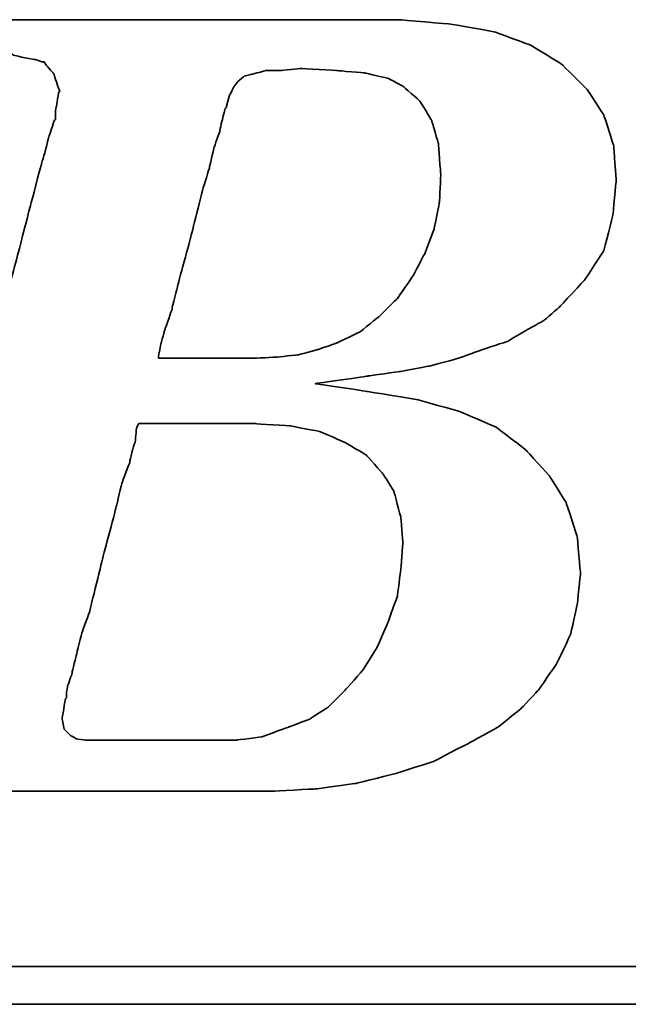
# Model space of a CAD drawing. Header units: millimetres. Extents: x 148 to 541, y 116 to 236.
# Tile 33 of 55: x 439 to 441.06, y 152.03 to 155.35. Entities that reach past the tile are written whole.
import ezdxf

# ---------------------------------------------------------------- set-up
doc = ezdxf.new("R2010")
doc.units = ezdxf.units.MM
doc.header["$LTSCALE"] = 0.1
doc.layers.add('DIM', color=4, linetype='CONTINUOUS')
doc.layers.add('layer 1', color=7, linetype='CONTINUOUS')

# ---------------------------------------------------------------- blocks, each defined once
blk = doc.blocks.new('TBI MOTION logo(完整正式版)')
at = {"layer": 'layer 1', "color": 22, "lineweight": 35}
for points, knots in [([(-64.65375, -6.86375), (-64.65375, -6.86375), (-64.84375, -7.29625), (-64.84375, -7.29625), (-64.84375, -7.29625), (-64.84375, -7.29625), (-64.86875, -7.34375), (-64.86875, -7.34375), (-64.86875, -7.34375), (-64.86875, -7.34375), (-64.86875, -7.36875), (-64.86875, -7.36875), (-64.86875, -7.36875), (-64.86875, -7.36875), (-65.15375, -7.65375), (-65.15375, -7.65375), (-65.15375, -7.65375), (-65.15375, -7.65375), (-65.17875, -7.65375), (-65.17875, -7.65375), (-65.17875, -7.65375), (-65.17875, -7.65375), (-65.20375, -7.67875), (-65.20375, -7.67875), (-65.20375, -7.67875), (-65.20375, -7.67875), (-65.58875, -7.87125), (-65.58875, -7.87125), (-65.58875, -7.87125), (-65.58875, -7.87125), (-65.63375, -7.87125), (-65.63375, -7.87125), (-65.63375, -7.87125), (-65.63375, -7.87125), (-65.65875, -7.89375), (-65.65875, -7.89375), (-65.65875, -7.89375), (-65.65875, -7.89375), (-66.09375, -7.94375), (-66.09375, -7.94375), (-66.09375, -7.94375), (-66.09375, -7.94375), (-66.11375, -7.94375), (-66.11375, -7.94375), (-66.11375, -7.94375), (-66.11375, -7.94375), (-66.16375, -7.94375), (-66.16375, -7.94375), (-66.16375, -7.94375), (-66.16375, -7.94375), (-66.30875, -7.94375), (-66.30875, -7.94375), (-66.30875, -7.94375), (-66.30875, -7.94375), (-66.69375, -7.94375), (-66.69375, -7.94375), (-66.69375, -7.94375), (-66.69375, -7.94375), (-67.07375, -7.94375), (-67.07375, -7.94375), (-67.07375, -7.94375), (-67.07375, -7.94375), (-67.12375, -7.94375), (-67.12375, -7.94375), (-67.12375, -7.94375), (-67.12375, -7.94375), (-67.12375, -7.96625), (-67.12375, -7.96625), (-67.12375, -7.96625), (-67.12375, -7.96625), (-67.14875, -7.99125), (-67.14875, -7.99125), (-67.14875, -7.99125), (-67.14875, -7.99125), (-67.24375, -8.34875), (-67.24375, -8.34875), (-67.24375, -8.34875), (-67.24375, -8.34875), (-67.31375, -8.68625), (-67.31375, -8.68625), (-67.31375, -8.68625), (-67.31375, -8.68625), (-67.26875, -8.68625), (-67.26875, -8.68625), (-67.26875, -8.68625), (-67.26875, -8.68625), (-67.07375, -8.68625), (-67.07375, -8.68625), (-67.07375, -8.68625), (-67.07375, -8.68625), (-66.54875, -8.68625), (-66.54875, -8.68625), (-66.54875, -8.68625), (-66.54875, -8.68625), (-65.82625, -8.68625), (-65.82625, -8.68625), (-65.82625, -8.68625), (-65.82625, -8.68625), (-65.01375, -8.68625), (-65.01375, -8.68625), (-65.01375, -8.68625), (-65.01375, -8.68625), (-64.05375, -8.68625), (-64.05375, -8.68625), (-64.05375, -8.68625), (-64.05375, -8.68625), (-62.08375, -8.68625), (-62.08375, -8.68625), (-62.08375, -8.68625), (-62.08375, -8.68625), (-60.06875, -8.68625), (-60.06875, -8.68625), (-60.06875, -8.68625), (-60.06875, -8.68625), (-59.10875, -8.68625), (-59.10875, -8.68625), (-59.10875, -8.68625), (-59.10875, -8.68625), (-58.29375, -8.68625), (-58.29375, -8.68625), (-58.29375, -8.68625), (-58.29375, -8.68625), (-57.57375, -8.68625), (-57.57375, -8.68625), (-57.57375, -8.68625), (-57.57375, -8.68625), (-57.04875, -8.68625), (-57.04875, -8.68625), (-57.04875, -8.68625), (-57.04875, -8.68625), (-56.85375, -8.68625), (-56.85375, -8.68625), (-56.85375, -8.68625), (-56.85375, -8.68625), (-56.70875, -8.68625), (-56.70875, -8.68625), (-56.70875, -8.68625), (-56.70875, -8.68625), (-56.61375, -8.68625), (-56.61375, -8.68625), (-56.61375, -8.68625), (-56.61375, -8.68625), (-56.56875, -8.68625), (-56.56875, -8.68625), (-56.56875, -8.68625), (-56.56875, -8.68625), (-55.65375, -8.63875), (-55.65375, -8.63875), (-55.65375, -8.63875), (-55.65375, -8.63875), (-54.76875, -8.51875), (-54.76875, -8.51875), (-54.76875, -8.51875), (-54.76875, -8.51875), (-53.90375, -8.30375), (-53.90375, -8.30375), (-53.90375, -8.30375), (-53.90375, -8.30375), (-53.08875, -8.03875), (-53.08875, -8.03875), (-53.08875, -8.03875), (-53.08875, -8.03875), (-52.34375, -7.65375), (-52.34375, -7.65375), (-52.34375, -7.65375), (-52.34375, -7.65375), (-51.69875, -7.29625), (-51.69875, -7.29625), (-51.69875, -7.29625), (-51.69875, -7.29625), (-51.21875, -6.91125), (-51.21875, -6.91125), (-51.21875, -6.91125), (-51.21875, -6.91125), (-50.83375, -6.50375), (-50.83375, -6.50375), (-50.83375, -6.50375), (-50.83375, -6.50375), (-50.44875, -5.94875), (-50.44875, -5.94875), (-50.44875, -5.94875), (-50.44875, -5.94875), (-50.13875, -5.30375), (-50.13875, -5.30375), (-50.13875, -5.30375), (-50.13875, -5.30375), (-49.99375, -4.65375), (-49.99375, -4.65375), (-49.99375, -4.65375), (-49.99375, -4.65375), (-49.92375, -3.98375), (-49.92375, -3.98375), (-49.92375, -3.98375), (-49.92375, -3.98375), (-49.99375, -3.19374), (-49.99375, -3.19374), (-49.99375, -3.19374), (-49.99375, -3.19374), (-50.23374, -2.44874), (-50.23374, -2.44874), (-50.23374, -2.44874), (-50.23374, -2.44874), (-50.59375, -1.87374), (-50.59375, -1.87374), (-50.59375, -1.87374), (-50.59375, -1.87374), (-51.09875, -1.31874), (-51.09875, -1.31874), (-51.09875, -1.31874), (-51.09875, -1.31874), (-51.74375, -0.81875), (-51.74375, -0.81875), (-51.74375, -0.81875), (-51.74375, -0.81875), (-52.53875, -0.48125), (-52.53875, -0.48125), (-52.53875, -0.48125), (-52.53875, -0.48125), (-53.47375, -0.21875), (-53.47375, -0.21875), (-53.47375, -0.21875), (-53.47375, -0.21875), (-54.52875, -0.04874), (-54.52875, -0.04874), (-54.52875, -0.04874), (-54.52875, -0.04874), (-55.65375, 0.12125), (-55.65375, 0.12125), (-55.65375, 0.12125), (-55.65375, 0.12125), (-54.50375, 0.28624), (-54.50375, 0.28624), (-54.50375, 0.28624), (-54.50375, 0.28624), (-53.83375, 0.38124), (-53.83375, 0.38124), (-53.83375, 0.38124), (-53.83375, 0.38124), (-53.18375, 0.50125), (-53.18375, 0.50125), (-53.18375, 0.50125), (-53.18375, 0.50125), (-52.55875, 0.66874), (-52.55875, 0.66874), (-52.55875, 0.66874), (-52.55875, 0.66874), (-52.03375, 0.86124), (-52.03375, 0.86124), (-52.03375, 0.86124), (-52.03375, 0.86124), (-51.50374, 1.03124), (-51.50374, 1.03124), (-51.50374, 1.03124), (-51.50374, 1.03124), (-51.09875, 1.27125), (-51.09875, 1.27125), (-51.09875, 1.27125), (-51.09875, 1.27125), (-50.71375, 1.48624), (-50.71375, 1.48624), (-50.71375, 1.48624), (-50.71375, 1.48624), (-50.37625, 1.77625), (-50.37625, 1.77625), (-50.37625, 1.77625), (-50.37625, 1.77625), (-49.82375, 2.37625), (-49.82375, 2.37625), (-49.82375, 2.37625), (-49.82375, 2.37625), (-49.41875, 2.99625), (-49.41875, 2.99625), (-49.41875, 2.99625), (-49.41875, 2.99625), (-49.22375, 3.76625), (-49.22375, 3.76625), (-49.22375, 3.76625), (-49.22375, 3.76625), (-49.15375, 4.50874), (-49.15375, 4.50874), (-49.15375, 4.50874), (-49.15375, 4.50874), (-49.20375, 5.25125), (-49.20375, 5.25125), (-49.20375, 5.25125), (-49.20375, 5.25125), (-49.41875, 5.92625), (-49.41875, 5.92625), (-49.41875, 5.92625), (-49.41875, 5.92625), (-49.77875, 6.47625), (-49.77875, 6.47625), (-49.77875, 6.47625), (-49.77875, 6.47625), (-50.33125, 7.02624), (-50.33125, 7.02624), (-50.33125, 7.02624), (-50.33125, 7.02624), (-51.00125, 7.43625), (-51.00125, 7.43625), (-51.00125, 7.43625), (-51.00125, 7.43625), (-51.79375, 7.72625), (-51.79375, 7.72625), (-51.79375, 7.72625), (-51.79375, 7.72625), (-52.72875, 7.89124), (-52.72875, 7.89124), (-52.72875, 7.89124), (-52.72875, 7.89124), (-53.83375, 7.98625), (-53.83375, 7.98625), (-53.83375, 7.98625), (-53.83375, 7.98625), (-53.92875, 7.98625), (-53.92875, 7.98625), (-53.92875, 7.98625), (-53.92875, 7.98625), (-54.26375, 7.98625), (-54.26375, 7.98625), (-54.26375, 7.98625), (-54.26375, 7.98625), (-54.74375, 7.98625), (-54.74375, 7.98625), (-54.74375, 7.98625), (-54.74375, 7.98625), (-55.36875, 7.98625), (-55.36875, 7.98625), (-55.36875, 7.98625), (-55.36875, 7.98625), (-56.13375, 7.98625), (-56.13375, 7.98625), (-56.13375, 7.98625), (-56.13375, 7.98625), (-56.94875, 7.98625), (-56.94875, 7.98625), (-56.94875, 7.98625), (-56.94875, 7.98625), (-58.77625, 7.98625), (-58.77625, 7.98625), (-58.77625, 7.98625), (-58.77625, 7.98625), (-60.59875, 7.98625), (-60.59875, 7.98625), (-60.59875, 7.98625), (-60.59875, 7.98625), (-61.41375, 7.98625), (-61.41375, 7.98625), (-61.41375, 7.98625), (-61.41375, 7.98625), (-62.17875, 7.98625), (-62.17875, 7.98625), (-62.17875, 7.98625), (-62.17875, 7.98625), (-62.80375, 7.98625), (-62.80375, 7.98625), (-62.80375, 7.98625), (-62.80375, 7.98625), (-63.30625, 7.98625), (-63.30625, 7.98625), (-63.30625, 7.98625), (-63.30625, 7.98625), (-63.57375, 7.98625), (-63.57375, 7.98625), (-63.57375, 7.98625), (-63.57375, 7.98625), (-63.57375, 7.96375), (-63.57375, 7.96375), (-63.57375, 7.96375), (-63.57375, 7.96375), (-63.59875, 7.94125), (-63.59875, 7.94125), (-63.59875, 7.94125), (-63.59875, 7.94125), (-63.69375, 7.55625), (-63.69375, 7.55625), (-63.69375, 7.55625), (-63.69375, 7.55625), (-63.76375, 7.24624), (-63.76375, 7.24624), (-63.76375, 7.24624), (-63.76375, 7.24624), (-63.23875, 7.24624), (-63.23875, 7.24624), (-63.23875, 7.24624), (-63.23875, 7.24624), (-62.75875, 7.24624), (-62.75875, 7.24624), (-62.75875, 7.24624), (-62.75875, 7.24624), (-62.61125, 7.24624), (-62.61125, 7.24624), (-62.61125, 7.24624), (-62.61125, 7.24624), (-62.56625, 7.24624), (-62.56625, 7.24624), (-62.56625, 7.24624), (-62.56625, 7.24624), (-62.22875, 7.24624), (-62.22875, 7.24624), (-62.22875, 7.24624), (-62.22875, 7.24624), (-62.20375, 7.24624), (-62.20375, 7.24624), (-62.20375, 7.24624), (-62.20375, 7.24624), (-62.17875, 7.21875), (-62.17875, 7.21875), (-62.17875, 7.21875), (-62.17875, 7.21875), (-61.96375, 7.17125), (-61.96375, 7.17125), (-61.96375, 7.17125), (-61.96375, 7.17125), (-61.72375, 7.12624), (-61.72375, 7.12624), (-61.72375, 7.12624), (-61.72375, 7.12624), (-61.70375, 7.12624), (-61.70375, 7.12624), (-61.70375, 7.12624), (-61.70375, 7.12624), (-61.55875, 7.07624), (-61.55875, 7.07624), (-61.55875, 7.07624), (-61.55875, 7.07624), (-61.50875, 7.07624), (-61.50875, 7.07624), (-61.50875, 7.07624), (-61.50875, 7.07624), (-61.48375, 7.02624), (-61.48375, 7.02624), (-61.48375, 7.02624), (-61.48375, 7.02624), (-61.31875, 6.83375), (-61.31875, 6.83375), (-61.31875, 6.83375), (-61.31875, 6.83375), (-61.29375, 6.81125), (-61.29375, 6.81125), (-61.29375, 6.81125), (-61.29375, 6.81125), (-61.29375, 6.78625), (-61.29375, 6.78625), (-61.29375, 6.78625), (-61.29375, 6.78625), (-61.19875, 6.50124), (-61.19875, 6.50124), (-61.19875, 6.50124), (-61.19875, 6.50124), (-61.17375, 6.45124), (-61.17375, 6.45124), (-61.17375, 6.45124), (-61.17375, 6.45124), (-61.19875, 6.40625), (-61.19875, 6.40625), (-61.19875, 6.40625), (-61.19875, 6.40625), (-61.26875, 5.99624), (-61.26875, 5.99624), (-61.26875, 5.99624), (-61.26875, 5.99624), (-61.26875, 5.85125), (-61.26875, 5.85125), (-61.26875, 5.85125), (-61.26875, 5.85125), (-61.26875, 5.82625), (-61.26875, 5.82625), (-61.26875, 5.82625), (-61.26875, 5.82625), (-61.29375, 5.80625), (-61.29375, 5.80625), (-61.29375, 5.80625), (-61.29375, 5.80625), (-61.34125, 5.66125), (-61.34125, 5.66125), (-61.34125, 5.66125), (-61.34125, 5.66125), (-61.41375, 5.44625), (-61.41375, 5.44625), (-61.41375, 5.44625), (-61.41375, 5.44625), (-61.48375, 5.15625), (-61.48375, 5.15625), (-61.48375, 5.15625), (-61.48375, 5.15625), (-61.58375, 4.82124), (-61.58375, 4.82124), (-61.58375, 4.82124), (-61.58375, 4.82124), (-61.79875, 4.00375), (-61.79875, 4.00375), (-61.79875, 4.00375), (-61.79875, 4.00375), (-62.05875, 2.99625), (-62.05875, 2.99625), (-62.05875, 2.99625), (-62.05875, 2.99625), (-62.34875, 1.91625), (-62.34875, 1.91625), (-62.34875, 1.91625), (-62.34875, 1.91625), (-62.97375, -0.41124), (-62.97375, -0.41124), (-62.97375, -0.41124), (-62.97375, -0.41124), (-63.59875, -2.75875), (-63.59875, -2.75875), (-63.59875, -2.75875), (-63.59875, -2.75875), (-63.88375, -3.86374), (-63.88375, -3.86374), (-63.88375, -3.86374), (-63.88375, -3.86374), (-64.14875, -4.82374), (-64.14875, -4.82374), (-64.14875, -4.82374), (-64.14875, -4.82374), (-64.36375, -5.64125), (-64.36375, -5.64125), (-64.36375, -5.64125), (-64.36375, -5.64125), (-64.43625, -5.97625), (-64.43625, -5.97625), (-64.43625, -5.97625), (-64.43625, -5.97625), (-64.50875, -6.28625), (-64.50875, -6.28625), (-64.50875, -6.28625), (-64.50875, -6.28625), (-64.50875, -6.30875), (-64.50875, -6.30875), (-64.50875, -6.30875), (-64.50875, -6.30875), (-64.57875, -6.50375), (-64.57875, -6.50375), (-64.57875, -6.50375), (-64.57875, -6.50375), (-64.62875, -6.69625), (-64.62875, -6.69625), (-64.62875, -6.69625), (-64.62875, -6.69625), (-64.62875, -6.76875), (-64.62875, -6.76875), (-64.62875, -6.76875), (-64.62875, -6.76875), (-64.62875, -6.81375), (-64.62875, -6.81375), (-64.62875, -6.81375), (-64.62875, -6.81375), (-64.62875, -6.83875), (-64.62875, -6.83875), (-64.62875, -6.83875), (-64.62875, -6.83875), (-64.65375, -6.86375), (-64.65375, -6.86375)], [0, 0, 0, 0, 0.00719424, 0.00719424, 0.00719424, 0.00719425, 0.01438849, 0.01438849, 0.01438849, 0.0143885, 0.02158273, 0.02158273, 0.02158273, 0.02158274, 0.02877698, 0.02877698, 0.02877698, 0.02877699, 0.03597122, 0.03597122, 0.03597122, 0.03597123, 0.04316547, 0.04316547, 0.04316547, 0.04316548, 0.05035971, 0.05035971, 0.05035971, 0.05035972, 0.05755396, 0.05755396, 0.05755396, 0.05755397, 0.0647482, 0.0647482, 0.0647482, 0.06474821, 0.07194245, 0.07194245, 0.07194245, 0.07194246, 0.07913669, 0.07913669, 0.07913669, 0.0791367, 0.08633094, 0.08633094, 0.08633094, 0.08633095, 0.09352518, 0.09352518, 0.09352518, 0.09352519, 0.10071942, 0.10071942, 0.10071942, 0.10071943, 0.10791367, 0.10791367, 0.10791367, 0.10791368, 0.11510791, 0.11510791, 0.11510791, 0.11510792, 0.12230216, 0.12230216, 0.12230216, 0.12230217, 0.1294964, 0.1294964, 0.1294964, 0.12949641, 0.13669065, 0.13669065, 0.13669065, 0.13669066, 0.14388489, 0.14388489, 0.14388489, 0.1438849, 0.15107914, 0.15107914, 0.15107914, 0.15107915, 0.15827338, 0.15827338, 0.15827338, 0.15827339, 0.16546763, 0.16546763, 0.16546763, 0.16546764, 0.17266187, 0.17266187, 0.17266187, 0.17266188, 0.17985612, 0.17985612, 0.17985612, 0.17985613, 0.18705036, 0.18705036, 0.18705036, 0.18705037, 0.1942446, 0.1942446, 0.1942446, 0.19424461, 0.20143885, 0.20143885, 0.20143885, 0.20143886, 0.20863309, 0.20863309, 0.20863309, 0.2086331, 0.21582734, 0.21582734, 0.21582734, 0.21582735, 0.22302158, 0.22302158, 0.22302158, 0.22302159, 0.23021583, 0.23021583, 0.23021583, 0.23021584, 0.23741007, 0.23741007, 0.23741007, 0.23741008, 0.24460432, 0.24460432, 0.24460432, 0.24460433, 0.25179856, 0.25179856, 0.25179856, 0.25179857, 0.25899281, 0.25899281, 0.25899281, 0.25899282, 0.26618705, 0.26618705, 0.26618705, 0.26618706, 0.27338129, 0.27338129, 0.27338129, 0.2733813, 0.28057554, 0.28057554, 0.28057554, 0.28057555, 0.28776978, 0.28776978, 0.28776978, 0.28776979, 0.29496403, 0.29496403, 0.29496403, 0.29496404, 0.30215827, 0.30215827, 0.30215827, 0.30215828, 0.30935252, 0.30935252, 0.30935252, 0.30935253, 0.31654676, 0.31654676, 0.31654676, 0.31654677, 0.32374101, 0.32374101, 0.32374101, 0.32374102, 0.33093525, 0.33093525, 0.33093525, 0.33093526, 0.3381295, 0.3381295, 0.3381295, 0.33812951, 0.34532374, 0.34532374, 0.34532374, 0.34532375, 0.35251799, 0.35251799, 0.35251799, 0.352518, 0.35971223, 0.35971223, 0.35971223, 0.35971224, 0.36690647, 0.36690647, 0.36690647, 0.36690648, 0.37410072, 0.37410072, 0.37410072, 0.37410073, 0.38129496, 0.38129496, 0.38129496, 0.38129497, 0.38848921, 0.38848921, 0.38848921, 0.38848922, 0.39568345, 0.39568345, 0.39568345, 0.39568346, 0.4028777, 0.4028777, 0.4028777, 0.40287771, 0.41007194, 0.41007194, 0.41007194, 0.41007195, 0.41726619, 0.41726619, 0.41726619, 0.4172662, 0.42446043, 0.42446043, 0.42446043, 0.42446044, 0.43165468, 0.43165468, 0.43165468, 0.43165469, 0.43884892, 0.43884892, 0.43884892, 0.43884893, 0.44604317, 0.44604317, 0.44604317, 0.44604318, 0.45323741, 0.45323741, 0.45323741, 0.45323742, 0.46043165, 0.46043165, 0.46043165, 0.46043166, 0.4676259, 0.4676259, 0.4676259, 0.46762591, 0.47482014, 0.47482014, 0.47482014, 0.47482015, 0.48201439, 0.48201439, 0.48201439, 0.4820144, 0.48920863, 0.48920863, 0.48920863, 0.48920864, 0.49640288, 0.49640288, 0.49640288, 0.49640289, 0.50359712, 0.50359712, 0.50359712, 0.50359713, 0.51079137, 0.51079137, 0.51079137, 0.51079138, 0.51798561, 0.51798561, 0.51798561, 0.51798562, 0.52517986, 0.52517986, 0.52517986, 0.52517987, 0.5323741, 0.5323741, 0.5323741, 0.53237411, 0.53956835, 0.53956835, 0.53956835, 0.53956836, 0.54676259, 0.54676259, 0.54676259, 0.5467626, 0.55395683, 0.55395683, 0.55395683, 0.55395684, 0.56115108, 0.56115108, 0.56115108, 0.56115109, 0.56834532, 0.56834532, 0.56834532, 0.56834533, 0.57553957, 0.57553957, 0.57553957, 0.57553958, 0.58273381, 0.58273381, 0.58273381, 0.58273382, 0.58992806, 0.58992806, 0.58992806, 0.58992807, 0.5971223, 0.5971223, 0.5971223, 0.59712231, 0.60431655, 0.60431655, 0.60431655, 0.60431656, 0.61151079, 0.61151079, 0.61151079, 0.6115108, 0.61870504, 0.61870504, 0.61870504, 0.61870505, 0.62589928, 0.62589928, 0.62589928, 0.62589929, 0.63309353, 0.63309353, 0.63309353, 0.63309354, 0.64028777, 0.64028777, 0.64028777, 0.64028778, 0.64748201, 0.64748201, 0.64748201, 0.64748202, 0.65467626, 0.65467626, 0.65467626, 0.65467627, 0.6618705, 0.6618705, 0.6618705, 0.66187051, 0.66906475, 0.66906475, 0.66906475, 0.66906476, 0.67625899, 0.67625899, 0.67625899, 0.676259, 0.68345324, 0.68345324, 0.68345324, 0.68345325, 0.69064748, 0.69064748, 0.69064748, 0.69064749, 0.69784173, 0.69784173, 0.69784173, 0.69784174, 0.70503597, 0.70503597, 0.70503597, 0.70503598, 0.71223022, 0.71223022, 0.71223022, 0.71223023, 0.71942446, 0.71942446, 0.71942446, 0.71942447, 0.72661871, 0.72661871, 0.72661871, 0.72661872, 0.73381295, 0.73381295, 0.73381295, 0.73381296, 0.74100719, 0.74100719, 0.74100719, 0.7410072, 0.74820144, 0.74820144, 0.74820144, 0.74820145, 0.75539568, 0.75539568, 0.75539568, 0.75539569, 0.76258993, 0.76258993, 0.76258993, 0.76258994, 0.76978417, 0.76978417, 0.76978417, 0.76978418, 0.77697842, 0.77697842, 0.77697842, 0.77697843, 0.78417266, 0.78417266, 0.78417266, 0.78417267, 0.79136691, 0.79136691, 0.79136691, 0.79136692, 0.79856115, 0.79856115, 0.79856115, 0.79856116, 0.8057554, 0.8057554, 0.8057554, 0.80575541, 0.81294964, 0.81294964, 0.81294964, 0.81294965, 0.82014388, 0.82014388, 0.82014388, 0.82014389, 0.82733813, 0.82733813, 0.82733813, 0.82733814, 0.83453237, 0.83453237, 0.83453237, 0.83453238, 0.84172662, 0.84172662, 0.84172662, 0.84172663, 0.84892086, 0.84892086, 0.84892086, 0.84892087, 0.85611511, 0.85611511, 0.85611511, 0.85611512, 0.86330935, 0.86330935, 0.86330935, 0.86330936, 0.8705036, 0.8705036, 0.8705036, 0.87050361, 0.87769784, 0.87769784, 0.87769784, 0.87769785, 0.88489209, 0.88489209, 0.88489209, 0.8848921, 0.89208633, 0.89208633, 0.89208633, 0.89208634, 0.89928058, 0.89928058, 0.89928058, 0.89928059, 0.90647482, 0.90647482, 0.90647482, 0.90647483, 0.91366906, 0.91366906, 0.91366906, 0.91366907, 0.92086331, 0.92086331, 0.92086331, 0.92086332, 0.92805755, 0.92805755, 0.92805755, 0.92805756, 0.9352518, 0.9352518, 0.9352518, 0.93525181, 0.94244604, 0.94244604, 0.94244604, 0.94244605, 0.94964029, 0.94964029, 0.94964029, 0.9496403, 0.95683453, 0.95683453, 0.95683453, 0.95683454, 0.96402878, 0.96402878, 0.96402878, 0.96402879, 0.97122302, 0.97122302, 0.97122302, 0.97122303, 0.97841727, 0.97841727, 0.97841727, 0.97841728, 0.98561151, 0.98561151, 0.98561151, 0.98561152, 0.99280576, 0.99280576, 0.99280576, 0.99280577, 1, 1, 1, 1]), ([(-57.50375, 6.35625), (-57.50375, 6.35625), (-57.57375, 6.11625), (-57.57375, 6.11625), (-57.57375, 6.11625), (-57.57375, 6.11625), (-57.57375, 6.09125), (-57.57375, 6.09125), (-57.57375, 6.09125), (-57.57375, 6.09125), (-57.59875, 6.06625), (-57.59875, 6.06625), (-57.59875, 6.06625), (-57.59875, 6.06625), (-57.64875, 5.87625), (-57.64875, 5.87625), (-57.64875, 5.87625), (-57.64875, 5.87625), (-57.71875, 5.58875), (-57.71875, 5.58875), (-57.71875, 5.58875), (-57.71875, 5.58875), (-57.71875, 5.56625), (-57.71875, 5.56625), (-57.71875, 5.56625), (-57.71875, 5.56625), (-57.83875, 5.23125), (-57.83875, 5.23125), (-57.83875, 5.23125), (-57.83875, 5.23125), (-57.93625, 4.82124), (-57.93625, 4.82124), (-57.93625, 4.82124), (-57.93625, 4.82124), (-57.93625, 4.79624), (-57.93625, 4.79624), (-57.93625, 4.79624), (-57.93625, 4.79624), (-58.07875, 4.34125), (-58.07875, 4.34125), (-58.07875, 4.34125), (-58.07875, 4.34125), (-58.34375, 3.28625), (-58.34375, 3.28625), (-58.34375, 3.28625), (-58.34375, 3.28625), (-58.62875, 2.23124), (-58.62875, 2.23124), (-58.62875, 2.23124), (-58.62875, 2.23124), (-58.74875, 1.75125), (-58.74875, 1.75125), (-58.74875, 1.75125), (-58.74875, 1.75125), (-58.74875, 1.72625), (-58.74875, 1.72625), (-58.74875, 1.72625), (-58.74875, 1.72625), (-58.89375, 1.31625), (-58.89375, 1.31625), (-58.89375, 1.31625), (-58.89375, 1.31625), (-58.98875, 0.98124), (-58.98875, 0.98124), (-58.98875, 0.98124), (-58.98875, 0.98124), (-59.03875, 0.71625), (-59.03875, 0.71625), (-59.03875, 0.71625), (-59.03875, 0.71625), (-59.03875, 0.66874), (-59.03875, 0.66874), (-59.03875, 0.66874), (-59.03875, 0.66874), (-58.91875, 0.66874), (-58.91875, 0.66874), (-58.91875, 0.66874), (-58.91875, 0.66874), (-58.53375, 0.66874), (-58.53375, 0.66874), (-58.53375, 0.66874), (-58.53375, 0.66874), (-58.10375, 0.66874), (-58.10375, 0.66874), (-58.10375, 0.66874), (-58.10375, 0.66874), (-57.66875, 0.66874), (-57.66875, 0.66874), (-57.66875, 0.66874), (-57.66875, 0.66874), (-57.33375, 0.66874), (-57.33375, 0.66874), (-57.33375, 0.66874), (-57.33375, 0.66874), (-57.09375, 0.66874), (-57.09375, 0.66874), (-57.09375, 0.66874), (-57.09375, 0.66874), (-56.99875, 0.66874), (-56.99875, 0.66874), (-56.99875, 0.66874), (-56.99875, 0.66874), (-56.49375, 0.69374), (-56.49375, 0.69374), (-56.49375, 0.69374), (-56.49375, 0.69374), (-56.01375, 0.74374), (-56.01375, 0.74374), (-56.01375, 0.74374), (-56.01375, 0.74374), (-55.58375, 0.86124), (-55.58375, 0.86124), (-55.58375, 0.86124), (-55.58375, 0.86124), (-55.17375, 1.00624), (-55.17375, 1.00624), (-55.17375, 1.00624), (-55.17375, 1.00624), (-54.67375, 1.24625), (-54.67375, 1.24625), (-54.67375, 1.24625), (-54.67375, 1.24625), (-54.26375, 1.58124), (-54.26375, 1.58124), (-54.26375, 1.58124), (-54.26375, 1.58124), (-53.87875, 1.96374), (-53.87875, 1.96374), (-53.87875, 1.96374), (-53.87875, 1.96374), (-53.54375, 2.44625), (-53.54375, 2.44625), (-53.54375, 2.44625), (-53.54375, 2.44625), (-53.27875, 2.95125), (-53.27875, 2.95125), (-53.27875, 2.95125), (-53.27875, 2.95125), (-53.08875, 3.45124), (-53.08875, 3.45124), (-53.08875, 3.45124), (-53.08875, 3.45124), (-52.96875, 4.05124), (-52.96875, 4.05124), (-52.96875, 4.05124), (-52.96875, 4.05124), (-52.94375, 4.65125), (-52.94375, 4.65125), (-52.94375, 4.65125), (-52.94375, 4.65125), (-52.99375, 5.30125), (-52.99375, 5.30125), (-52.99375, 5.30125), (-52.99375, 5.30125), (-53.13875, 5.80625), (-53.13875, 5.80625), (-53.13875, 5.80625), (-53.13875, 5.80625), (-53.39875, 6.23625), (-53.39875, 6.23625), (-53.39875, 6.23625), (-53.39875, 6.23625), (-53.75875, 6.54875), (-53.75875, 6.54875), (-53.75875, 6.54875), (-53.75875, 6.54875), (-54.07375, 6.71625), (-54.07375, 6.71625), (-54.07375, 6.71625), (-54.07375, 6.71625), (-54.57375, 6.83375), (-54.57375, 6.83375), (-54.57375, 6.83375), (-54.57375, 6.83375), (-55.17375, 6.88625), (-55.17375, 6.88625), (-55.17375, 6.88625), (-55.17375, 6.88625), (-55.96875, 6.93125), (-55.96875, 6.93125), (-55.96875, 6.93125), (-55.96875, 6.93125), (-56.39875, 6.88625), (-56.39875, 6.88625), (-56.39875, 6.88625), (-56.39875, 6.88625), (-56.42125, 6.88625), (-56.42125, 6.88625), (-56.42125, 6.88625), (-56.42125, 6.88625), (-56.73375, 6.88625), (-56.73375, 6.88625), (-56.73375, 6.88625), (-56.73375, 6.88625), (-56.99875, 6.81125), (-56.99875, 6.81125), (-56.99875, 6.81125), (-56.99875, 6.81125), (-57.02375, 6.81125), (-57.02375, 6.81125), (-57.02375, 6.81125), (-57.02375, 6.81125), (-57.18875, 6.76625), (-57.18875, 6.76625), (-57.18875, 6.76625), (-57.18875, 6.76625), (-57.30875, 6.66625), (-57.30875, 6.66625), (-57.30875, 6.66625), (-57.30875, 6.66625), (-57.40875, 6.54875), (-57.40875, 6.54875), (-57.40875, 6.54875), (-57.40875, 6.54875), (-57.50375, 6.35625), (-57.50375, 6.35625)], [0, 0, 0, 0, 0.01851852, 0.01851852, 0.01851852, 0.01851853, 0.03703704, 0.03703704, 0.03703704, 0.03703705, 0.05555556, 0.05555556, 0.05555556, 0.05555557, 0.07407407, 0.07407407, 0.07407407, 0.07407408, 0.09259259, 0.09259259, 0.09259259, 0.0925926, 0.11111111, 0.11111111, 0.11111111, 0.11111112, 0.12962963, 0.12962963, 0.12962963, 0.12962964, 0.14814815, 0.14814815, 0.14814815, 0.14814816, 0.16666667, 0.16666667, 0.16666667, 0.16666668, 0.18518519, 0.18518519, 0.18518519, 0.1851852, 0.2037037, 0.2037037, 0.2037037, 0.20370371, 0.22222222, 0.22222222, 0.22222222, 0.22222223, 0.24074074, 0.24074074, 0.24074074, 0.24074075, 0.25925926, 0.25925926, 0.25925926, 0.25925927, 0.27777778, 0.27777778, 0.27777778, 0.27777779, 0.2962963, 0.2962963, 0.2962963, 0.29629631, 0.31481481, 0.31481481, 0.31481481, 0.31481482, 0.33333333, 0.33333333, 0.33333333, 0.33333334, 0.35185185, 0.35185185, 0.35185185, 0.35185186, 0.37037037, 0.37037037, 0.37037037, 0.37037038, 0.38888889, 0.38888889, 0.38888889, 0.3888889, 0.40740741, 0.40740741, 0.40740741, 0.40740742, 0.42592593, 0.42592593, 0.42592593, 0.42592594, 0.44444444, 0.44444444, 0.44444444, 0.44444445, 0.46296296, 0.46296296, 0.46296296, 0.46296297, 0.48148148, 0.48148148, 0.48148148, 0.48148149, 0.5, 0.5, 0.5, 0.50000001, 0.51851852, 0.51851852, 0.51851852, 0.51851853, 0.53703704, 0.53703704, 0.53703704, 0.53703705, 0.55555556, 0.55555556, 0.55555556, 0.55555557, 0.57407407, 0.57407407, 0.57407407, 0.57407408, 0.59259259, 0.59259259, 0.59259259, 0.5925926, 0.61111111, 0.61111111, 0.61111111, 0.61111112, 0.62962963, 0.62962963, 0.62962963, 0.62962964, 0.64814815, 0.64814815, 0.64814815, 0.64814816, 0.66666667, 0.66666667, 0.66666667, 0.66666668, 0.68518519, 0.68518519, 0.68518519, 0.6851852, 0.7037037, 0.7037037, 0.7037037, 0.70370371, 0.72222222, 0.72222222, 0.72222222, 0.72222223, 0.74074074, 0.74074074, 0.74074074, 0.74074075, 0.75925926, 0.75925926, 0.75925926, 0.75925927, 0.77777778, 0.77777778, 0.77777778, 0.77777779, 0.7962963, 0.7962963, 0.7962963, 0.79629631, 0.81481481, 0.81481481, 0.81481481, 0.81481482, 0.83333333, 0.83333333, 0.83333333, 0.83333334, 0.85185185, 0.85185185, 0.85185185, 0.85185186, 0.87037037, 0.87037037, 0.87037037, 0.87037038, 0.88888889, 0.88888889, 0.88888889, 0.8888889, 0.90740741, 0.90740741, 0.90740741, 0.90740742, 0.92592593, 0.92592593, 0.92592593, 0.92592594, 0.94444444, 0.94444444, 0.94444444, 0.94444445, 0.96296296, 0.96296296, 0.96296296, 0.96296297, 0.98148148, 0.98148148, 0.98148148, 0.98148149, 1, 1, 1, 1]), ([(-61.03125, -6.57375), (-61.03125, -6.57375), (-61.03125, -6.67125), (-61.03125, -6.67125), (-61.03125, -6.67125), (-61.03125, -6.67125), (-61.05375, -6.69625), (-61.05375, -6.69625), (-61.05375, -6.69625), (-61.05375, -6.69625), (-61.12375, -7.12875), (-61.12375, -7.12875), (-61.12375, -7.12875), (-61.12375, -7.12875), (-61.07875, -7.34375), (-61.07875, -7.34375), (-61.07875, -7.34375), (-61.07875, -7.34375), (-60.93375, -7.48875), (-60.93375, -7.48875), (-60.93375, -7.48875), (-60.93375, -7.48875), (-60.81375, -7.55625), (-60.81375, -7.55625), (-60.81375, -7.55625), (-60.81375, -7.55625), (-60.62375, -7.58375), (-60.62375, -7.58375), (-60.62375, -7.58375), (-60.62375, -7.58375), (-60.30875, -7.58375), (-60.30875, -7.58375), (-60.30875, -7.58375), (-60.30875, -7.58375), (-59.97375, -7.58375), (-59.97375, -7.58375), (-59.97375, -7.58375), (-59.97375, -7.58375), (-59.87875, -7.58375), (-59.87875, -7.58375), (-59.87875, -7.58375), (-59.87875, -7.58375), (-59.63625, -7.58375), (-59.63625, -7.58375), (-59.63625, -7.58375), (-59.63625, -7.58375), (-58.96875, -7.58375), (-58.96875, -7.58375), (-58.96875, -7.58375), (-58.96875, -7.58375), (-58.29375, -7.58375), (-58.29375, -7.58375), (-58.29375, -7.58375), (-58.29375, -7.58375), (-58.05375, -7.58375), (-58.05375, -7.58375), (-58.05375, -7.58375), (-58.05375, -7.58375), (-57.98375, -7.58375), (-57.98375, -7.58375), (-57.98375, -7.58375), (-57.98375, -7.58375), (-57.35875, -7.58375), (-57.35875, -7.58375), (-57.35875, -7.58375), (-57.35875, -7.58375), (-56.78375, -7.50875), (-56.78375, -7.50875), (-56.78375, -7.50875), (-56.78375, -7.50875), (-56.27875, -7.31875), (-56.27875, -7.31875), (-56.27875, -7.31875), (-56.27875, -7.31875), (-55.77375, -7.12875), (-55.77375, -7.12875), (-55.77375, -7.12875), (-55.77375, -7.12875), (-55.36875, -6.86375), (-55.36875, -6.86375), (-55.36875, -6.86375), (-55.36875, -6.86375), (-55.00875, -6.50375), (-55.00875, -6.50375), (-55.00875, -6.50375), (-55.00875, -6.50375), (-54.62375, -6.06875), (-54.62375, -6.06875), (-54.62375, -6.06875), (-54.62375, -6.06875), (-54.31375, -5.56875), (-54.31375, -5.56875), (-54.31375, -5.56875), (-54.31375, -5.56875), (-54.07375, -5.01625), (-54.07375, -5.01625), (-54.07375, -5.01625), (-54.07375, -5.01625), (-53.87875, -4.46374), (-53.87875, -4.46374), (-53.87875, -4.46374), (-53.87875, -4.46374), (-53.80875, -3.91375), (-53.80875, -3.91375), (-53.80875, -3.91375), (-53.80875, -3.91375), (-53.75875, -3.31375), (-53.75875, -3.31375), (-53.75875, -3.31375), (-53.75875, -3.31375), (-53.80875, -2.75875), (-53.80875, -2.75875), (-53.80875, -2.75875), (-53.80875, -2.75875), (-53.95375, -2.20875), (-53.95375, -2.20875), (-53.95375, -2.20875), (-53.95375, -2.20875), (-54.19375, -1.82625), (-54.19375, -1.82625), (-54.19375, -1.82625), (-54.19375, -1.82625), (-54.55375, -1.41875), (-54.55375, -1.41875), (-54.55375, -1.41875), (-54.55375, -1.41875), (-55.00875, -1.15125), (-55.00875, -1.15125), (-55.00875, -1.15125), (-55.00875, -1.15125), (-55.56125, -0.91375), (-55.56125, -0.91375), (-55.56125, -0.91375), (-55.56125, -0.91375), (-56.18125, -0.79375), (-56.18125, -0.79375), (-56.18125, -0.79375), (-56.18125, -0.79375), (-56.94875, -0.74374), (-56.94875, -0.74374), (-56.94875, -0.74374), (-56.94875, -0.74374), (-56.99875, -0.74374), (-56.99875, -0.74374), (-56.99875, -0.74374), (-56.99875, -0.74374), (-57.09375, -0.74374), (-57.09375, -0.74374), (-57.09375, -0.74374), (-57.09375, -0.74374), (-57.38375, -0.74374), (-57.38375, -0.74374), (-57.38375, -0.74374), (-57.38375, -0.74374), (-57.76875, -0.74374), (-57.76875, -0.74374), (-57.76875, -0.74374), (-57.76875, -0.74374), (-58.24625, -0.74374), (-58.24625, -0.74374), (-58.24625, -0.74374), (-58.24625, -0.74374), (-58.72875, -0.74374), (-58.72875, -0.74374), (-58.72875, -0.74374), (-58.72875, -0.74374), (-59.20875, -0.74374), (-59.20875, -0.74374), (-59.20875, -0.74374), (-59.20875, -0.74374), (-59.46875, -0.74374), (-59.46875, -0.74374), (-59.46875, -0.74374), (-59.46875, -0.74374), (-59.51625, -0.83875), (-59.51625, -0.83875), (-59.51625, -0.83875), (-59.51625, -0.83875), (-59.54375, -1.15125), (-59.54375, -1.15125), (-59.54375, -1.15125), (-59.54375, -1.15125), (-59.56375, -1.17874), (-59.56375, -1.17874), (-59.56375, -1.17874), (-59.56375, -1.17874), (-59.66375, -1.55875), (-59.66375, -1.55875), (-59.66375, -1.55875), (-59.66375, -1.55875), (-59.66375, -1.58375), (-59.66375, -1.58375), (-59.66375, -1.58375), (-59.66375, -1.58375), (-59.82875, -2.01874), (-59.82875, -2.01874), (-59.82875, -2.01874), (-59.82875, -2.01874), (-59.94875, -2.52125), (-59.94875, -2.52125), (-59.94875, -2.52125), (-59.94875, -2.52125), (-60.23875, -3.62375), (-60.23875, -3.62375), (-60.23875, -3.62375), (-60.23875, -3.62375), (-60.52375, -4.77624), (-60.52375, -4.77624), (-60.52375, -4.77624), (-60.52375, -4.77624), (-60.52375, -4.79874), (-60.52375, -4.79874), (-60.52375, -4.79874), (-60.52375, -4.79874), (-60.69125, -5.25375), (-60.69125, -5.25375), (-60.69125, -5.25375), (-60.69125, -5.25375), (-60.81375, -5.73625), (-60.81375, -5.73625), (-60.81375, -5.73625), (-60.81375, -5.73625), (-60.90875, -6.11875), (-60.90875, -6.11875), (-60.90875, -6.11875), (-60.90875, -6.11875), (-60.90875, -6.14375), (-60.90875, -6.14375), (-60.90875, -6.14375), (-60.90875, -6.14375), (-61.00375, -6.40875), (-61.00375, -6.40875), (-61.00375, -6.40875), (-61.00375, -6.40875), (-61.03125, -6.57375), (-61.03125, -6.57375)], [0, 0, 0, 0, 0.01694915, 0.01694915, 0.01694915, 0.01694916, 0.03389831, 0.03389831, 0.03389831, 0.03389832, 0.05084746, 0.05084746, 0.05084746, 0.05084747, 0.06779661, 0.06779661, 0.06779661, 0.06779662, 0.08474576, 0.08474576, 0.08474576, 0.08474577, 0.10169492, 0.10169492, 0.10169492, 0.10169493, 0.11864407, 0.11864407, 0.11864407, 0.11864408, 0.13559322, 0.13559322, 0.13559322, 0.13559323, 0.15254237, 0.15254237, 0.15254237, 0.15254238, 0.16949153, 0.16949153, 0.16949153, 0.16949154, 0.18644068, 0.18644068, 0.18644068, 0.18644069, 0.20338983, 0.20338983, 0.20338983, 0.20338984, 0.22033898, 0.22033898, 0.22033898, 0.22033899, 0.23728814, 0.23728814, 0.23728814, 0.23728815, 0.25423729, 0.25423729, 0.25423729, 0.2542373, 0.27118644, 0.27118644, 0.27118644, 0.27118645, 0.28813559, 0.28813559, 0.28813559, 0.2881356, 0.30508475, 0.30508475, 0.30508475, 0.30508476, 0.3220339, 0.3220339, 0.3220339, 0.32203391, 0.33898305, 0.33898305, 0.33898305, 0.33898306, 0.3559322, 0.3559322, 0.3559322, 0.35593221, 0.37288136, 0.37288136, 0.37288136, 0.37288137, 0.38983051, 0.38983051, 0.38983051, 0.38983052, 0.40677966, 0.40677966, 0.40677966, 0.40677967, 0.42372881, 0.42372881, 0.42372881, 0.42372882, 0.44067797, 0.44067797, 0.44067797, 0.44067798, 0.45762712, 0.45762712, 0.45762712, 0.45762713, 0.47457627, 0.47457627, 0.47457627, 0.47457628, 0.49152542, 0.49152542, 0.49152542, 0.49152543, 0.50847458, 0.50847458, 0.50847458, 0.50847459, 0.52542373, 0.52542373, 0.52542373, 0.52542374, 0.54237288, 0.54237288, 0.54237288, 0.54237289, 0.55932203, 0.55932203, 0.55932203, 0.55932204, 0.57627119, 0.57627119, 0.57627119, 0.5762712, 0.59322034, 0.59322034, 0.59322034, 0.59322035, 0.61016949, 0.61016949, 0.61016949, 0.6101695, 0.62711864, 0.62711864, 0.62711864, 0.62711865, 0.6440678, 0.6440678, 0.6440678, 0.64406781, 0.66101695, 0.66101695, 0.66101695, 0.66101696, 0.6779661, 0.6779661, 0.6779661, 0.67796611, 0.69491525, 0.69491525, 0.69491525, 0.69491526, 0.71186441, 0.71186441, 0.71186441, 0.71186442, 0.72881356, 0.72881356, 0.72881356, 0.72881357, 0.74576271, 0.74576271, 0.74576271, 0.74576272, 0.76271186, 0.76271186, 0.76271186, 0.76271187, 0.77966102, 0.77966102, 0.77966102, 0.77966103, 0.79661017, 0.79661017, 0.79661017, 0.79661018, 0.81355932, 0.81355932, 0.81355932, 0.81355933, 0.83050847, 0.83050847, 0.83050847, 0.83050848, 0.84745763, 0.84745763, 0.84745763, 0.84745764, 0.86440678, 0.86440678, 0.86440678, 0.86440679, 0.88135593, 0.88135593, 0.88135593, 0.88135594, 0.89830508, 0.89830508, 0.89830508, 0.89830509, 0.91525424, 0.91525424, 0.91525424, 0.91525425, 0.93220339, 0.93220339, 0.93220339, 0.9322034, 0.94915254, 0.94915254, 0.94915254, 0.94915255, 0.96610169, 0.96610169, 0.96610169, 0.9661017, 0.98305085, 0.98305085, 0.98305085, 0.98305086, 1, 1, 1, 1]), ([(75.90875, -9.47875), (75.90875, -9.47875), (75.90875, -12.28625), (75.90875, -12.28625), (75.90875, -12.28625), (75.90875, -12.28625), (75.90875, -12.47875), (75.90875, -12.47875), (75.90875, -12.47875), (75.90875, -12.47875), (75.71625, -12.47875), (75.71625, -12.47875), (75.71625, -12.47875), (75.71625, -12.47875), (-88.32875, -12.47875), (-88.32875, -12.47875), (-88.32875, -12.47875), (-88.32875, -12.47875), (-88.32875, -13.29375), (-88.32875, -13.29375), (-88.32875, -13.29375), (-88.32875, -13.29375), (82.89125, -13.29375), (82.89125, -13.29375), (82.89125, -13.29375), (82.89125, -13.29375), (75.90875, -9.47875), (75.90875, -9.47875)], [0, 0, 0, 0, 0.14285714, 0.14285714, 0.14285714, 0.14285715, 0.28571429, 0.28571429, 0.28571429, 0.2857143, 0.42857143, 0.42857143, 0.42857143, 0.42857144, 0.57142857, 0.57142857, 0.57142857, 0.57142858, 0.71428571, 0.71428571, 0.71428571, 0.71428572, 0.85714286, 0.85714286, 0.85714286, 0.85714287, 1, 1, 1, 1])]:
    blk.add_open_spline(points, degree=3, knots=knots, dxfattribs=at)

msp = doc.modelspace()

# ---------------------------------------------------------------- block references
at = {"layer": 'DIM', "color": 7, "xscale": 0.1563722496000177, "yscale": 0.1563722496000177, "zscale": 0.1563722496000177}
msp.add_blockref('TBI MOTION logo(完整正式版)', (448.7041, 154.1061), dxfattribs=at)

doc.saveas('drawing.dxf')
